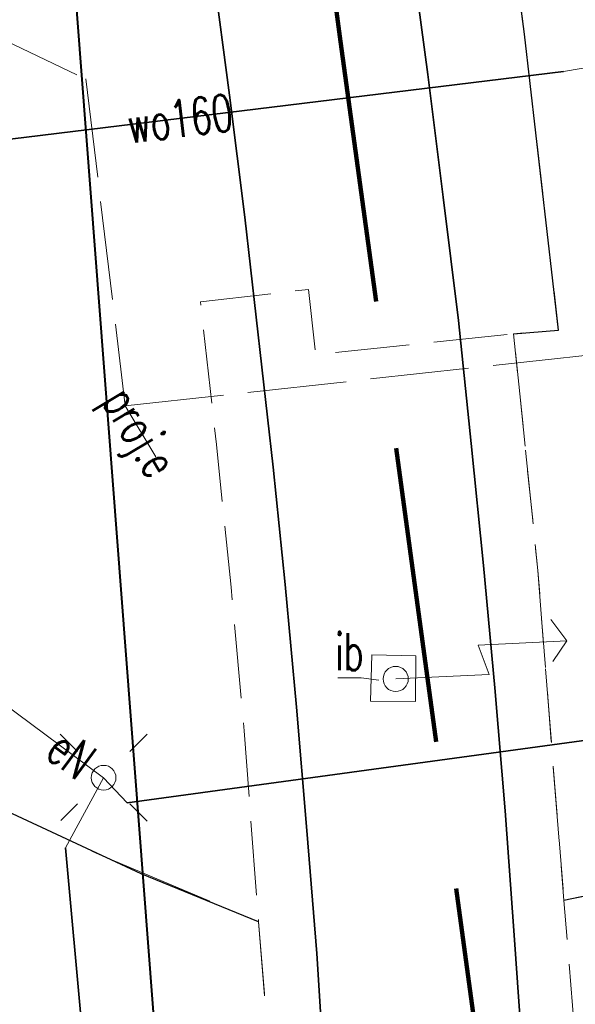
# Model space of a CAD drawing. Header units: metres. Extents: x 6567444 to 13135881, y 5574237 to 11149086.
# Tile 15 of 212: x 6567846 to 6567857, y 5574359 to 5574379. Entities that reach past the tile are written whole.
import ezdxf
from ezdxf.enums import TextEntityAlignment as Align

# ---------------------------------------------------------------- set-up
doc = ezdxf.new("R2010")
doc.units = ezdxf.units.M
for name, pattern in [('_MDCP$0$2.0_1.0', [3, 2, -1]), ('_MDCP$0$L_0_04', [1.5, 1, -0.5]), ('_MDCP$0$L_2_50', [2.5, 2, -0.5]), ('_MDCP$1$L_0_06', [2, 1.5, -0.5]), ('GE.I.6640.1.468.2024_MDCP_dodatkowe pomiary_12.03.2026$0$2.0_1.0', [3, 2, -1]), ('GE.I.6640.1.468.2024_MDCP_dodatkowe pomiary_12.03.2026$0$L_0_04', [1.5, 1, -0.5]), ('GE.I.6640.1.468.2024_MDCP_dodatkowe pomiary_12.03.2026$0$L_0_06', [2, 1.5, -0.5]), ('GE.I.6640.1.468.2024_MDCP_dodatkowe pomiary_12.03.2026$0$L_2_50', [2.5, 2, -0.5])]:
    doc.linetypes.add(name, pattern=pattern)
for name, color, linetype, lineweight in [('_MDCP$0$GES_InneUrzadzeniaTowarzyszace_P', 7, 'Continuous', 18), ('_MDCP$0$GES_PrzewodElektroenergetyczny', 1, 'Continuous', 18), ('_MDCP$0$GES_PrzewodElektroenergetyczny_Projektowany', 7, 'Continuous', 18), ('_MDCP$0$GES_UrzadzeniaSiecElektroenergetyczna_P', 7, 'Continuous', 18), ('_MDCP$0$GES_UrzadzeniaTowarzyszczaceLiniowe', 7, 'Continuous', 18), ('_MDCP$0$MP_LINIE_REGULAC', 135, 'Continuous', 40), ('_MDCP$0$OT_Budowle', 7, 'Continuous', 18), ('_MDCP$0$OT_Komunikacja', 7, 'Continuous', 18), ('_MDCP$0$Z_ZAKRES', 214, 'Continuous', 90), ('_MDCP$1$GES_PrzewodWodociagowy', 5, 'Continuous', 18), ('GE.I.6640.1.468.2024_MDCP_dodatkowe pomiary_12.03.2026$0$GES_InneUrzadzeniaTowarzyszace_P', 7, 'Continuous', 18), ('GE.I.6640.1.468.2024_MDCP_dodatkowe pomiary_12.03.2026$0$GES_PrzewodElektroenergetyczny', 1, 'Continuous', 18), ('GE.I.6640.1.468.2024_MDCP_dodatkowe pomiary_12.03.2026$0$GES_PrzewodElektroenergetyczny_Projektowany', 7, 'Continuous', 18), ('GE.I.6640.1.468.2024_MDCP_dodatkowe pomiary_12.03.2026$0$GES_PrzewodWodociagowy', 5, 'Continuous', 18), ('GE.I.6640.1.468.2024_MDCP_dodatkowe pomiary_12.03.2026$0$GES_UrzadzeniaSiecElektroenergetyczna_P', 7, 'Continuous', 18), ('GE.I.6640.1.468.2024_MDCP_dodatkowe pomiary_12.03.2026$0$GES_UrzadzeniaTowarzyszczaceLiniowe', 7, 'Continuous', 18), ('GE.I.6640.1.468.2024_MDCP_dodatkowe pomiary_12.03.2026$0$MP_LINIE_REGULAC', 135, 'Continuous', 40), ('GE.I.6640.1.468.2024_MDCP_dodatkowe pomiary_12.03.2026$0$OT_Budowle', 7, 'Continuous', 18), ('GE.I.6640.1.468.2024_MDCP_dodatkowe pomiary_12.03.2026$0$OT_Komunikacja', 7, 'Continuous', 18), ('GE.I.6640.1.468.2024_MDCP_dodatkowe pomiary_12.03.2026$0$Z_ZAKRES', 214, 'Continuous', 90)]:
    doc.layers.add(name, color=color, linetype=linetype, lineweight=lineweight)
doc.layers.add('FORMA - Arch 01 - PZT 1 Strefy', color=7, linetype='Continuous')
doc.styles.add('_MDCP$0$STANDARD', font='simplex.shx')
doc.styles.add('GE.I.6640.1.468.2024_MDCP_dodatkowe pomiary_12.03.2026$0$STANDARD', font='simplex.shx')
doc.linetypes.add('_MDCP$0$MPNLZ', pattern='A,6,-2,[35,msgB.shx,S=0.016,R=0,X=-1,Y=0],6', length=14)
doc.linetypes.add('GE.I.6640.1.468.2024_MDCP_dodatkowe pomiary_12.03.2026$0$MPNLZ', pattern='A,6,-2,[35,msgB.shx,S=0.016,R=0,X=-1,Y=0],6', length=14)

# ---------------------------------------------------------------- blocks, each defined once
blk = doc.blocks.new('_MDCP$0$other_SUPY')
at = {"color": 0, "linetype": 'Continuous', "lineweight": 18, "flags": 128}
for points in [[(-1.2, 7), (-2.1, 6.4)], [(0, 0), (0, 3.8), (-1.2, 3.4), (-1.2, 7)], [(-1.2, 7), (-0.4, 6.4)]]:
    blk.add_lwpolyline(points, dxfattribs=at)
at = {"color": 0, "linetype": 'Continuous', "lineweight": 18}
blk.add_circle((0, 0), 0.51, dxfattribs=at)
blk = doc.blocks.new('_MDCP$0$other_SUEO')
at = {"color": 0, "linetype": 'Continuous', "lineweight": 18, "flags": 128}
for points in [[(-1.06, 1.06), (-1.76, 1.76)], [(1.76, 1.76), (1.06, 1.06)], [(-1.74, -1.74), (-1.06, -1.06)], [(1.06, -1.06), (1.76, -1.76)]]:
    blk.add_lwpolyline(points, dxfattribs=at)
at = {"color": 0, "linetype": 'Continuous', "lineweight": 18}
blk.add_circle((0, 0), 0.5, dxfattribs=at)
blk = doc.blocks.new('_MDCP')
at = {"layer": '_MDCP$0$GES_PrzewodElektroenergetyczny', "color": 1, "linetype": 'Continuous', "lineweight": 18, "flags": 128}
blk.add_lwpolyline([(6567865.43, 5574365.71), (6567863.36, 5574365.39), (6567848.26, 5574363.33), (6567847.78, 5574363.84), (6567832, 5574375.56)], dxfattribs=at)
at = {"layer": '_MDCP$0$GES_PrzewodElektroenergetyczny', "color": 1, "linetype": 'Continuous', "lineweight": 18}
blk.add_lwpolyline([(6567847.78, 5574363.84), (6567847.01, 5574362.42), (6567849.008, 5574340.484)], dxfattribs=at)
at = {"layer": '_MDCP$0$GES_PrzewodElektroenergetyczny_Projektowany', "color": 1, "linetype": '_MDCP$0$L_2_50', "lineweight": 18}
blk.add_lwpolyline([(6567838.66, 5574382.16), (6567847.42, 5574377.99), (6567848.22, 5574371.37), (6567858.26, 5574372.47), (6567858.75, 5574367.2), (6567862.48, 5574363.96), (6567865.16, 5574346.93), (6567862.035, 5574342.183)], dxfattribs=at)
at = {"layer": '_MDCP$0$GES_PrzewodElektroenergetyczny_Projektowany', "color": 1, "linetype": '_MDCP$0$L_2_50', "lineweight": 18, "flags": 128}
blk.add_lwpolyline([(6567848.22, 5574371.37), (6567848.84, 5574370.34)], dxfattribs=at)
at = {"layer": '_MDCP$0$GES_UrzadzeniaTowarzyszczaceLiniowe', "color": 7, "linetype": 'Continuous', "lineweight": 35}
for points in [[(6567857.1, 5574378.14), (6567833.78, 5574375.29), (6567827.542, 5574374.609)], [(6567847.01, 5574362.42), (6567849.008, 5574340.484)]]:
    blk.add_lwpolyline(points, dxfattribs=at)
at = {"layer": '_MDCP$0$GES_UrzadzeniaTowarzyszczaceLiniowe', "color": 7, "linetype": 'Continuous', "lineweight": 35, "flags": 128}
blk.add_lwpolyline([(6567863.36, 5574365.39), (6567848.26, 5574363.33)], dxfattribs=at)
at = {"layer": '_MDCP$0$MP_LINIE_REGULAC', "linetype": '_MDCP$0$MPNLZ', "flags": 128}
blk.add_lwpolyline([(6567850.203, 5574340.64), (6567845.014, 5574408.349), (6567815.314, 5574531.714), (6567826.921, 5574548.2), (6567848.668, 5574553.025)], dxfattribs=at)
at = {"layer": '_MDCP$0$OT_Budowle', "color": 7, "linetype": 'Continuous', "lineweight": 18, "flags": 128}
blk.add_lwpolyline([(6567854.11, 5574366.31), (6567854.1, 5574365.38), (6567853.19, 5574365.39), (6567853.22, 5574366.33)], close=True, dxfattribs=at)
at = {"layer": '_MDCP$0$OT_Budowle', "color": 7, "linetype": 'Continuous', "lineweight": 15}
blk.add_lwpolyline([(6567853.358, 5574365.816), (6567853, 5574365.865), (6567852.528, 5574365.865)], dxfattribs=at)
at = {"layer": '_MDCP$0$OT_Komunikacja', "color": 7, "linetype": 'Continuous', "lineweight": 25, "flags": 128}
for points in [[(6567856.09, 5574372.83), (6567857, 5574372.9), (6567856.31, 5574378.9), (6567855.79, 5574382.87), (6567855.18, 5574386.83), (6567854.51, 5574390.76), (6567853.78, 5574394.71), (6567853.05, 5574398.63), (6567852.19, 5574402.6), (6567849.76, 5574413.26), (6567845.96, 5574431.22), (6567840.92, 5574450.67), (6567838.96, 5574456.25)], [(6567894.891, 5574371.274), (6567878.894, 5574366.917), (6567867.949, 5574363.87), (6567863.154, 5574362.61), (6567857.11, 5574361.35)], [(6567850.92, 5574360.92), (6567848.54, 5574361.89), (6567845.73, 5574363.2), (6567844, 5574364.26), (6567842.76, 5574365.31), (6567841.8, 5574366.55)]]:
    blk.add_lwpolyline(points, dxfattribs=at)
at = {"layer": '_MDCP$0$OT_Komunikacja', "color": 7, "linetype": 'Continuous', "lineweight": 35}
for points in [[(6567821.69, 5574506.72), (6567844.97, 5574407.21), (6567845.53, 5574404.75), (6567846.07, 5574402.32), (6567847.1, 5574397.41), (6567847.57, 5574394.98), (6567847.771, 5574393.56), (6567848.45, 5574390.06), (6567848.87, 5574387.58), (6567849.27, 5574385.1), (6567849.64, 5574382.63), (6567850, 5574380.17), (6567850.33, 5574377.66), (6567850.64, 5574375.19), (6567851.22, 5574370.13), (6567851.46, 5574367.75), (6567851.69, 5574365.27), (6567851.9, 5574362.77), (6567852.1, 5574360.28), (6567852.26, 5574357.8)], [(6567825.64, 5574507.36), (6567848.98, 5574407.6), (6567849.55, 5574405.16), (6567850.09, 5574402.71), (6567850.6, 5574400.27), (6567851.1, 5574397.82), (6567851.58, 5574395.37), (6567852.04, 5574392.91), (6567852.48, 5574390.43), (6567852.89, 5574387.97), (6567853.29, 5574385.49), (6567853.67, 5574383.03), (6567854.02, 5574380.55), (6567854.35, 5574378.08), (6567854.66, 5574375.6), (6567854.97, 5574373.1), (6567855.23, 5574370.61), (6567855.48, 5574368.14), (6567855.71, 5574365.66), (6567855.92, 5574363.17), (6567856.1, 5574360.65), (6567856.28, 5574358.16)]]:
    blk.add_lwpolyline(points, dxfattribs=at)
at = {"layer": '_MDCP$0$OT_Komunikacja', "color": 7, "linetype": '_MDCP$0$L_0_04', "lineweight": 18, "flags": 128}
blk.add_lwpolyline([(6567947.515, 5574455.698), (6567948.396, 5574450.424), (6567948.648, 5574448.732), (6567948.975, 5574446.476), (6567949.265, 5574444.281), (6567949.478, 5574440.508), (6567949.478, 5574438.827), (6567949.548, 5574436.345), (6567949.466, 5574434.494), (6567949.331, 5574431.506), (6567949.013, 5574428.567), (6567948.397, 5574424.452), (6567947.845, 5574421.592), (6567946.958, 5574417.848), (6567946.194, 5574415.206), (6567944.955, 5574411.463), (6567944.22, 5574409.565), (6567943.335, 5574407.431), (6567941.896, 5574404.446), (6567940.723, 5574402.331), (6567939.781, 5574400.677), (6567938.516, 5574398.665), (6567936.744, 5574396.084), (6567934.465, 5574393.243), (6567932.327, 5574390.844), (6567928.971, 5574387.543), (6567926.7, 5574385.54), (6567925.032, 5574384.195), (6567923.337, 5574382.935), (6567920.797, 5574381.179), (6567917.606, 5574379.366), (6567914.527, 5574377.737), (6567911.816, 5574376.502), (6567909.558, 5574375.579), (6567907.269, 5574374.816), (6567903.606, 5574373.672), (6567899.382, 5574372.528), (6567894.891, 5574371.274), (6567878.894, 5574366.917), (6567867.949, 5574363.87), (6567863.154, 5574362.61), (6567857.11, 5574361.35), (6567856.863, 5574364.456), (6567856.582, 5574368.039), (6567856.09, 5574372.83), (6567857, 5574372.9), (6567856.31, 5574378.9), (6567855.79, 5574382.87), (6567855.18, 5574386.83), (6567854.51, 5574390.76), (6567853.78, 5574394.71), (6567853.05, 5574398.63), (6567852.19, 5574402.6), (6567849.76, 5574413.26), (6567849.89, 5574414.22), (6567851.83, 5574414.67), (6567851.37, 5574416.66), (6567854.58, 5574417.42), (6567850.88, 5574432.39), (6567845.96, 5574431.22), (6567840.92, 5574450.67), (6567838.96, 5574456.25), (6567831.07, 5574490.06), (6567830.27, 5574495.98), (6567829, 5574501.83), (6567827.92, 5574506.7), (6567826.86, 5574511.56), (6567826.08, 5574515.52), (6567825.4, 5574519.47), (6567824.95, 5574522.44), (6567824.5, 5574526.43), (6567824.25, 5574529.43), (6567824.08, 5574532.42), (6567824.01, 5574536.4), (6567824.25, 5574539.41), (6567825.44, 5574545.29), (6567826.09, 5574547.18), (6567826.92, 5574548.98), (6567827.87, 5574550.71), (6567829, 5574552.37), (6567849.24, 5574556.86), (6567847.84, 5574562.43), (6567850.42, 5574563.07), (6567851, 5574562.82), (6567857.08, 5574558.64), (6567878.36, 5574563.51), (6567907.32, 5574570.28), (6567907.73, 5574567.88), (6567878.94, 5574561.2), (6567857.62, 5574556.33), (6567833.07, 5574550.68), (6567832.17, 5574550.48), (6567830.79, 5574549.8), (6567829.67, 5574548.79), (6567828.68, 5574547.02), (6567827.68, 5574544.22), (6567827.06, 5574541.37), (6567826.61, 5574538.33), (6567826.47, 5574535.3), (6567826.62, 5574531.27), (6567826.93, 5574527.32), (6567827.29, 5574523.8), (6567827.81, 5574520.34), (6567828.64, 5574515.44), (6567829.22, 5574512.47), (6567831.34, 5574502.7), (6567832, 5574502.04), (6567832.86, 5574501.86), (6567835.48, 5574490.39), (6567838.69, 5574476.72), (6567840.94, 5574477.22), (6567842.1, 5574472.29), (6567839.84, 5574471.76), (6567843.24, 5574457.14), (6567846.41, 5574443.89), (6567846.82, 5574442.27), (6567847.04, 5574441.61), (6567847.42, 5574441.08), (6567847.97, 5574440.71), (6567848.63, 5574440.56), (6567849.32, 5574440.61), (6567851.19, 5574441.04), (6567854.02, 5574429.39), (6567857.72, 5574414.07), (6567855.38, 5574413.53), (6567854.43, 5574412.7), (6567853.63, 5574411.68), (6567853.17, 5574410.72), (6567853.12, 5574409.71), (6567854.26, 5574404.84), (6567855.51, 5574399), (6567857.01, 5574391.2), (6567857.79, 5574386.18), (6567858.35, 5574382.21), (6567859.02, 5574377.27), (6567859.909, 5574368.887), (6567860.055, 5574367.78), (6567860.402, 5574366.895), (6567861.348, 5574365.757), (6567862.743, 5574365.112), (6567863.812, 5574364.983), (6567864.873, 5574365.082), (6567875.385, 5574368.045), (6567887.169, 5574371.344), (6567894.86, 5574373.433), (6567904.193, 5574375.979), (6567909.986, 5574377.842), (6567913.714, 5574379.575), (6567916.29, 5574380.93), (6567919.833, 5574382.929), (6567921.94, 5574384.465), (6567924.837, 5574386.597), (6567926.974, 5574388.488), (6567928.91, 5574390.273), (6567932.797, 5574394.443), (6567936.263, 5574399.014), (6567938.789, 5574403.047), (6567940.719, 5574406.619), (6567942.6, 5574410.97), (6567944.237, 5574415.951), (6567945.095, 5574418.932), (6567946.005, 5574422.667), (6567946.916, 5574428.255), (6567947.357, 5574433.537), (6567947.446, 5574438.626), (6567947.184, 5574444.294), (6567946.685, 5574448.233), (6567946.054, 5574452.175), (6567945.029, 5574458.386), (6567942.856, 5574469.729), (6567945.871, 5574465.435)], close=True, dxfattribs=at)
at = {"layer": '_MDCP$0$OT_Komunikacja', "color": 7, "linetype": '_MDCP$1$L_0_06', "lineweight": 18}
blk.add_lwpolyline([(6567817.142, 5574457.023), (6567819.924, 5574445.478), (6567821.705, 5574438.078), (6567824.37, 5574426.61), (6567825.318, 5574422.062), (6567826.252, 5574417.257), (6567827.277, 5574410.583), (6567828.114, 5574405.156), (6567829.154, 5574397.295), (6567830.088, 5574389.183), (6567830.723, 5574381.004), (6567831.569, 5574370.079), (6567831.824, 5574366.948), (6567841.8, 5574366.55), (6567842.76, 5574365.31), (6567844, 5574364.26), (6567845.73, 5574363.2), (6567847.691, 5574362.286), (6567848.554, 5574361.921), (6567850.92, 5574360.92), (6567851.08, 5574358.976)], dxfattribs=at)
at = {"layer": '_MDCP$0$OT_Komunikacja', "color": 7, "linetype": '_MDCP$1$L_0_06', "lineweight": 18, "flags": 128}
blk.add_lwpolyline([(6567856.582, 5574368.039), (6567856.863, 5574364.456), (6567857.11, 5574361.35), (6567857.403, 5574357.729), (6567857.648, 5574352.63), (6567857.878, 5574345.927), (6567857.957, 5574342.944), (6567855.759, 5574342.908), (6567853.93, 5574342.88), (6567853.946, 5574340.881), (6567851.749, 5574340.85), (6567851.69, 5574342.82), (6567851.7, 5574344.436), (6567851.635, 5574347.338), (6567851.541, 5574350.26), (6567851.413, 5574353.167), (6567851.26, 5574356.07), (6567851.08, 5574358.976), (6567850.92, 5574360.92), (6567850.628, 5574364.79), (6567850.365, 5574367.7), (6567850.066, 5574370.585), (6567849.745, 5574373.479), (6567851.93, 5574373.729), (6567852.08, 5574372.41), (6567856.09, 5574372.83)], close=True, dxfattribs=at)
at = {"layer": '_MDCP$0$Z_ZAKRES', "linetype": '_MDCP$0$2.0_1.0', "lineweight": 140, "ltscale": 3}
blk.add_lwpolyline([(6567820.407, 5574555.719), (6567847.232, 5574561.997), (6567929.356, 5574581.206), (6567956.443, 5574443.911), (6567955.827, 5574425.481), (6567951.015, 5574407.07), (6567933.777, 5574381.866), (6567907.312, 5574367.318), (6567855.739, 5574355.65), (6567852.582, 5574378.747), (6567848.105, 5574411.572), (6567841.693, 5574438.994), (6567818.946, 5574517.253)], close=True, dxfattribs=at)
at = {"layer": '_MDCP$1$GES_PrzewodWodociagowy', "color": 5, "linetype": 'Continuous', "lineweight": 18}
blk.add_lwpolyline([(6567827.542, 5574374.609), (6567833.78, 5574375.29), (6567857.1, 5574378.14), (6567861.43, 5574378.88), (6567863.07, 5574372.06), (6567864.41, 5574365.71), (6567864.76, 5574364.5), (6567864.96, 5574363.98), (6567869.44, 5574345.36)], dxfattribs=at)
at = {"layer": '_MDCP$0$GES_InneUrzadzeniaTowarzyszace_P', "linetype": 'Continuous', "xscale": 0.4999999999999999, "yscale": 0.4999999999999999, "zscale": 0.4999999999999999, "rotation": 272.7942842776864}
blk.add_blockref('_MDCP$0$other_SUPY', (6567853.7, 5574365.84), dxfattribs=at)
at = {"layer": '_MDCP$0$GES_UrzadzeniaSiecElektroenergetyczna_P', "linetype": 'Continuous', "xscale": 0.5, "yscale": 0.5, "zscale": 0.5}
blk.add_blockref('_MDCP$0$other_SUEO', (6567847.78, 5574363.84), dxfattribs=at)
at = {"layer": '_MDCP$0$GES_PrzewodElektroenergetyczny', "color": 1, "lineweight": 15, "style": '_MDCP$0$STANDARD', "width": 0.66}
blk.add_text('eN', height=0.75, rotation=-36.6, dxfattribs=at).set_placement((6567847.129, 5574364.323), align=Align.MIDDLE_CENTER)
at = {"layer": '_MDCP$0$GES_PrzewodElektroenergetyczny_Projektowany', "color": 1, "lineweight": 15, "style": '_MDCP$0$STANDARD', "width": 0.66}
blk.add_text('proj.e', height=0.75, rotation=-59, dxfattribs=at).set_placement((6567848.53, 5574370.855), align=Align.MIDDLE_CENTER)
at = {"layer": '_MDCP$0$OT_Budowle', "color": 7, "lineweight": 15, "style": '_MDCP$0$STANDARD', "width": 0.66}
blk.add_text('ib', height=0.75, dxfattribs=at).set_placement((6567852.764, 5574366.39), align=Align.MIDDLE_CENTER)
at = {"layer": '_MDCP$1$GES_PrzewodWodociagowy', "color": 5, "lineweight": 15, "style": '_MDCP$0$STANDARD', "width": 0.66}
blk.add_text('wo160', height=0.75, rotation=-353, dxfattribs=at).set_placement((6567849.324, 5574377.19), align=Align.MIDDLE_CENTER)
blk = doc.blocks.new('GE.I.6640.1.468.2024_MDCP_dodatkowe pomiary_12.03.2026$0$other_SUPY')
at = {"color": 0, "linetype": 'Continuous', "lineweight": 18, "flags": 128}
for points in [[(-1.2, 7), (-2.1, 6.4)], [(0, 0), (0, 3.8), (-1.2, 3.4), (-1.2, 7)], [(-1.2, 7), (-0.4, 6.4)]]:
    blk.add_lwpolyline(points, dxfattribs=at)
at = {"color": 0, "linetype": 'Continuous', "lineweight": 18}
blk.add_circle((0, 0), 0.51, dxfattribs=at)
blk = doc.blocks.new('GE.I.6640.1.468.2024_MDCP_dodatkowe pomiary_12.03.2026$0$other_SUEO')
at = {"color": 0, "linetype": 'Continuous', "lineweight": 18, "flags": 128}
for points in [[(-1.06, 1.06), (-1.76, 1.76)], [(1.76, 1.76), (1.06, 1.06)], [(-1.74, -1.74), (-1.06, -1.06)], [(1.06, -1.06), (1.76, -1.76)]]:
    blk.add_lwpolyline(points, dxfattribs=at)
at = {"color": 0, "linetype": 'Continuous', "lineweight": 18}
blk.add_circle((0, 0), 0.5, dxfattribs=at)
blk = doc.blocks.new('GE.I.6640.1.468.2024_MDCP_dodatkowe pomiary_12.03.2026')
at = {"layer": 'GE.I.6640.1.468.2024_MDCP_dodatkowe pomiary_12.03.2026$0$GES_PrzewodElektroenergetyczny', "color": 1, "linetype": 'Continuous', "lineweight": 18, "flags": 128}
blk.add_lwpolyline([(6567865.43, 5574365.71), (6567863.36, 5574365.39), (6567848.26, 5574363.33), (6567847.78, 5574363.84), (6567832, 5574375.56)], dxfattribs=at)
at = {"layer": 'GE.I.6640.1.468.2024_MDCP_dodatkowe pomiary_12.03.2026$0$GES_PrzewodElektroenergetyczny', "color": 1, "linetype": 'Continuous', "lineweight": 18}
blk.add_lwpolyline([(6567847.78, 5574363.84), (6567847.01, 5574362.42), (6567849.008, 5574340.484)], dxfattribs=at)
at = {"layer": 'GE.I.6640.1.468.2024_MDCP_dodatkowe pomiary_12.03.2026$0$GES_PrzewodElektroenergetyczny_Projektowany', "color": 1, "linetype": 'GE.I.6640.1.468.2024_MDCP_dodatkowe pomiary_12.03.2026$0$L_2_50', "lineweight": 18}
blk.add_lwpolyline([(6567838.66, 5574382.16), (6567847.42, 5574377.99), (6567848.22, 5574371.37), (6567858.26, 5574372.47), (6567858.75, 5574367.2), (6567862.48, 5574363.96), (6567865.16, 5574346.93), (6567862.035, 5574342.183)], dxfattribs=at)
at = {"layer": 'GE.I.6640.1.468.2024_MDCP_dodatkowe pomiary_12.03.2026$0$GES_PrzewodElektroenergetyczny_Projektowany', "color": 1, "linetype": 'GE.I.6640.1.468.2024_MDCP_dodatkowe pomiary_12.03.2026$0$L_2_50', "lineweight": 18, "flags": 128}
blk.add_lwpolyline([(6567848.22, 5574371.37), (6567848.84, 5574370.34)], dxfattribs=at)
at = {"layer": 'GE.I.6640.1.468.2024_MDCP_dodatkowe pomiary_12.03.2026$0$GES_PrzewodWodociagowy', "color": 5, "linetype": 'Continuous', "lineweight": 18}
blk.add_lwpolyline([(6567827.542, 5574374.609), (6567833.78, 5574375.29), (6567857.1, 5574378.14), (6567861.43, 5574378.88), (6567863.07, 5574372.06), (6567864.41, 5574365.71), (6567864.76, 5574364.5), (6567864.96, 5574363.98), (6567869.44, 5574345.36)], dxfattribs=at)
at = {"layer": 'GE.I.6640.1.468.2024_MDCP_dodatkowe pomiary_12.03.2026$0$GES_UrzadzeniaTowarzyszczaceLiniowe', "color": 7, "linetype": 'Continuous', "lineweight": 35}
for points in [[(6567857.1, 5574378.14), (6567833.78, 5574375.29), (6567827.542, 5574374.609)], [(6567847.01, 5574362.42), (6567849.008, 5574340.484)]]:
    blk.add_lwpolyline(points, dxfattribs=at)
at = {"layer": 'GE.I.6640.1.468.2024_MDCP_dodatkowe pomiary_12.03.2026$0$GES_UrzadzeniaTowarzyszczaceLiniowe', "color": 7, "linetype": 'Continuous', "lineweight": 35, "flags": 128}
blk.add_lwpolyline([(6567863.36, 5574365.39), (6567848.26, 5574363.33)], dxfattribs=at)
at = {"layer": 'GE.I.6640.1.468.2024_MDCP_dodatkowe pomiary_12.03.2026$0$MP_LINIE_REGULAC', "linetype": 'GE.I.6640.1.468.2024_MDCP_dodatkowe pomiary_12.03.2026$0$MPNLZ', "flags": 128}
blk.add_lwpolyline([(6567850.203, 5574340.64), (6567845.014, 5574408.349), (6567815.314, 5574531.714), (6567826.921, 5574548.2), (6567848.668, 5574553.025)], dxfattribs=at)
at = {"layer": 'GE.I.6640.1.468.2024_MDCP_dodatkowe pomiary_12.03.2026$0$OT_Budowle', "color": 7, "linetype": 'Continuous', "lineweight": 18, "flags": 128}
blk.add_lwpolyline([(6567854.11, 5574366.31), (6567854.1, 5574365.38), (6567853.19, 5574365.39), (6567853.22, 5574366.33)], close=True, dxfattribs=at)
at = {"layer": 'GE.I.6640.1.468.2024_MDCP_dodatkowe pomiary_12.03.2026$0$OT_Budowle', "color": 7, "linetype": 'Continuous', "lineweight": 15}
blk.add_lwpolyline([(6567853.358, 5574365.816), (6567853, 5574365.865), (6567852.528, 5574365.865)], dxfattribs=at)
at = {"layer": 'GE.I.6640.1.468.2024_MDCP_dodatkowe pomiary_12.03.2026$0$OT_Komunikacja', "color": 7, "linetype": 'Continuous', "lineweight": 25, "flags": 128}
for points in [[(6567856.09, 5574372.83), (6567857, 5574372.9), (6567856.31, 5574378.9), (6567855.79, 5574382.87), (6567855.18, 5574386.83), (6567854.51, 5574390.76), (6567853.78, 5574394.71), (6567853.05, 5574398.63), (6567852.19, 5574402.6), (6567849.76, 5574413.26), (6567845.96, 5574431.22), (6567840.92, 5574450.67), (6567838.96, 5574456.25)], [(6567894.891, 5574371.274), (6567878.894, 5574366.917), (6567867.949, 5574363.87), (6567863.154, 5574362.61), (6567857.11, 5574361.35)], [(6567850.92, 5574360.92), (6567848.54, 5574361.89), (6567845.73, 5574363.2), (6567844, 5574364.26), (6567842.76, 5574365.31), (6567841.8, 5574366.55)]]:
    blk.add_lwpolyline(points, dxfattribs=at)
at = {"layer": 'GE.I.6640.1.468.2024_MDCP_dodatkowe pomiary_12.03.2026$0$OT_Komunikacja', "color": 7, "linetype": 'Continuous', "lineweight": 35}
for points in [[(6567821.69, 5574506.72), (6567844.97, 5574407.21), (6567845.53, 5574404.75), (6567846.07, 5574402.32), (6567847.1, 5574397.41), (6567847.57, 5574394.98), (6567847.771, 5574393.56), (6567848.45, 5574390.06), (6567848.87, 5574387.58), (6567849.27, 5574385.1), (6567849.64, 5574382.63), (6567850, 5574380.17), (6567850.33, 5574377.66), (6567850.64, 5574375.19), (6567851.22, 5574370.13), (6567851.46, 5574367.75), (6567851.69, 5574365.27), (6567851.9, 5574362.77), (6567852.1, 5574360.28), (6567852.26, 5574357.8)], [(6567825.64, 5574507.36), (6567848.98, 5574407.6), (6567849.55, 5574405.16), (6567850.09, 5574402.71), (6567850.6, 5574400.27), (6567851.1, 5574397.82), (6567851.58, 5574395.37), (6567852.04, 5574392.91), (6567852.48, 5574390.43), (6567852.89, 5574387.97), (6567853.29, 5574385.49), (6567853.67, 5574383.03), (6567854.02, 5574380.55), (6567854.35, 5574378.08), (6567854.66, 5574375.6), (6567854.97, 5574373.1), (6567855.23, 5574370.61), (6567855.48, 5574368.14), (6567855.71, 5574365.66), (6567855.92, 5574363.17), (6567856.1, 5574360.65), (6567856.28, 5574358.16)]]:
    blk.add_lwpolyline(points, dxfattribs=at)
at = {"layer": 'GE.I.6640.1.468.2024_MDCP_dodatkowe pomiary_12.03.2026$0$OT_Komunikacja', "color": 7, "linetype": 'GE.I.6640.1.468.2024_MDCP_dodatkowe pomiary_12.03.2026$0$L_0_04', "lineweight": 18, "flags": 128}
blk.add_lwpolyline([(6567947.515, 5574455.698), (6567948.396, 5574450.424), (6567948.648, 5574448.732), (6567948.975, 5574446.476), (6567949.265, 5574444.281), (6567949.478, 5574440.508), (6567949.478, 5574438.827), (6567949.548, 5574436.345), (6567949.466, 5574434.494), (6567949.331, 5574431.506), (6567949.013, 5574428.567), (6567948.397, 5574424.452), (6567947.845, 5574421.592), (6567946.958, 5574417.848), (6567946.194, 5574415.206), (6567944.955, 5574411.463), (6567944.22, 5574409.565), (6567943.335, 5574407.431), (6567941.896, 5574404.446), (6567940.723, 5574402.331), (6567939.781, 5574400.677), (6567938.516, 5574398.665), (6567936.744, 5574396.084), (6567934.465, 5574393.243), (6567932.327, 5574390.844), (6567928.971, 5574387.543), (6567926.7, 5574385.54), (6567925.032, 5574384.195), (6567923.337, 5574382.935), (6567920.797, 5574381.179), (6567917.606, 5574379.366), (6567914.527, 5574377.737), (6567911.816, 5574376.502), (6567909.558, 5574375.579), (6567907.269, 5574374.816), (6567903.606, 5574373.672), (6567899.382, 5574372.528), (6567894.891, 5574371.274), (6567878.894, 5574366.917), (6567867.949, 5574363.87), (6567863.154, 5574362.61), (6567857.11, 5574361.35), (6567856.863, 5574364.456), (6567856.582, 5574368.039), (6567856.09, 5574372.83), (6567857, 5574372.9), (6567856.31, 5574378.9), (6567855.79, 5574382.87), (6567855.18, 5574386.83), (6567854.51, 5574390.76), (6567853.78, 5574394.71), (6567853.05, 5574398.63), (6567852.19, 5574402.6), (6567849.76, 5574413.26), (6567849.89, 5574414.22), (6567851.83, 5574414.67), (6567851.37, 5574416.66), (6567854.58, 5574417.42), (6567850.88, 5574432.39), (6567845.96, 5574431.22), (6567840.92, 5574450.67), (6567838.96, 5574456.25), (6567831.07, 5574490.06), (6567830.27, 5574495.98), (6567829, 5574501.83), (6567827.92, 5574506.7), (6567826.86, 5574511.56), (6567826.08, 5574515.52), (6567825.4, 5574519.47), (6567824.95, 5574522.44), (6567824.5, 5574526.43), (6567824.25, 5574529.43), (6567824.08, 5574532.42), (6567824.01, 5574536.4), (6567824.25, 5574539.41), (6567825.44, 5574545.29), (6567826.09, 5574547.18), (6567826.92, 5574548.98), (6567827.87, 5574550.71), (6567829, 5574552.37), (6567849.24, 5574556.86), (6567847.84, 5574562.43), (6567850.42, 5574563.07), (6567851, 5574562.82), (6567857.08, 5574558.64), (6567878.36, 5574563.51), (6567907.32, 5574570.28), (6567907.73, 5574567.88), (6567878.94, 5574561.2), (6567857.62, 5574556.33), (6567833.07, 5574550.68), (6567832.17, 5574550.48), (6567830.79, 5574549.8), (6567829.67, 5574548.79), (6567828.68, 5574547.02), (6567827.68, 5574544.22), (6567827.06, 5574541.37), (6567826.61, 5574538.33), (6567826.47, 5574535.3), (6567826.62, 5574531.27), (6567826.93, 5574527.32), (6567827.29, 5574523.8), (6567827.81, 5574520.34), (6567828.64, 5574515.44), (6567829.22, 5574512.47), (6567831.34, 5574502.7), (6567832, 5574502.04), (6567832.86, 5574501.86), (6567835.48, 5574490.39), (6567838.69, 5574476.72), (6567840.94, 5574477.22), (6567842.1, 5574472.29), (6567839.84, 5574471.76), (6567843.24, 5574457.14), (6567846.41, 5574443.89), (6567846.82, 5574442.27), (6567847.04, 5574441.61), (6567847.42, 5574441.08), (6567847.97, 5574440.71), (6567848.63, 5574440.56), (6567849.32, 5574440.61), (6567851.19, 5574441.04), (6567854.02, 5574429.39), (6567857.72, 5574414.07), (6567855.38, 5574413.53), (6567854.43, 5574412.7), (6567853.63, 5574411.68), (6567853.17, 5574410.72), (6567853.12, 5574409.71), (6567854.26, 5574404.84), (6567855.51, 5574399), (6567857.01, 5574391.2), (6567857.79, 5574386.18), (6567858.35, 5574382.21), (6567859.02, 5574377.27), (6567859.909, 5574368.887), (6567860.055, 5574367.78), (6567860.402, 5574366.895), (6567861.348, 5574365.757), (6567862.743, 5574365.112), (6567863.812, 5574364.983), (6567864.873, 5574365.082), (6567875.385, 5574368.045), (6567887.169, 5574371.344), (6567894.86, 5574373.433), (6567904.193, 5574375.979), (6567909.986, 5574377.842), (6567913.714, 5574379.575), (6567916.29, 5574380.93), (6567919.833, 5574382.929), (6567921.94, 5574384.465), (6567924.837, 5574386.597), (6567926.974, 5574388.488), (6567928.91, 5574390.273), (6567932.797, 5574394.443), (6567936.263, 5574399.014), (6567938.789, 5574403.047), (6567940.719, 5574406.619), (6567942.6, 5574410.97), (6567944.237, 5574415.951), (6567945.095, 5574418.932), (6567946.005, 5574422.667), (6567946.916, 5574428.255), (6567947.357, 5574433.537), (6567947.446, 5574438.626), (6567947.184, 5574444.294), (6567946.685, 5574448.233), (6567946.054, 5574452.175), (6567945.029, 5574458.386), (6567942.856, 5574469.729), (6567945.871, 5574465.435)], close=True, dxfattribs=at)
at = {"layer": 'GE.I.6640.1.468.2024_MDCP_dodatkowe pomiary_12.03.2026$0$OT_Komunikacja', "color": 7, "linetype": 'GE.I.6640.1.468.2024_MDCP_dodatkowe pomiary_12.03.2026$0$L_0_06', "lineweight": 18}
blk.add_lwpolyline([(6567817.142, 5574457.023), (6567819.924, 5574445.478), (6567821.705, 5574438.078), (6567824.37, 5574426.61), (6567825.318, 5574422.062), (6567826.252, 5574417.257), (6567827.277, 5574410.583), (6567828.114, 5574405.156), (6567829.154, 5574397.295), (6567830.088, 5574389.183), (6567830.723, 5574381.004), (6567831.569, 5574370.079), (6567831.824, 5574366.948), (6567841.8, 5574366.55), (6567842.76, 5574365.31), (6567844, 5574364.26), (6567845.73, 5574363.2), (6567847.691, 5574362.286), (6567848.554, 5574361.921), (6567850.92, 5574360.92), (6567851.08, 5574358.976)], dxfattribs=at)
at = {"layer": 'GE.I.6640.1.468.2024_MDCP_dodatkowe pomiary_12.03.2026$0$OT_Komunikacja', "color": 7, "linetype": 'GE.I.6640.1.468.2024_MDCP_dodatkowe pomiary_12.03.2026$0$L_0_06', "lineweight": 18, "flags": 128}
blk.add_lwpolyline([(6567856.582, 5574368.039), (6567856.863, 5574364.456), (6567857.11, 5574361.35), (6567857.403, 5574357.729), (6567857.648, 5574352.63), (6567857.878, 5574345.927), (6567857.957, 5574342.944), (6567855.759, 5574342.908), (6567853.93, 5574342.88), (6567853.946, 5574340.881), (6567851.749, 5574340.85), (6567851.69, 5574342.82), (6567851.7, 5574344.436), (6567851.635, 5574347.338), (6567851.541, 5574350.26), (6567851.413, 5574353.167), (6567851.26, 5574356.07), (6567851.08, 5574358.976), (6567850.92, 5574360.92), (6567850.628, 5574364.79), (6567850.365, 5574367.7), (6567850.066, 5574370.585), (6567849.745, 5574373.479), (6567851.93, 5574373.729), (6567852.08, 5574372.41), (6567856.09, 5574372.83)], close=True, dxfattribs=at)
at = {"layer": 'GE.I.6640.1.468.2024_MDCP_dodatkowe pomiary_12.03.2026$0$Z_ZAKRES', "linetype": 'GE.I.6640.1.468.2024_MDCP_dodatkowe pomiary_12.03.2026$0$2.0_1.0', "lineweight": 140, "ltscale": 3}
blk.add_lwpolyline([(6567820.407, 5574555.719), (6567847.232, 5574561.997), (6567929.356, 5574581.206), (6567956.443, 5574443.911), (6567955.827, 5574425.481), (6567951.015, 5574407.07), (6567933.777, 5574381.866), (6567907.312, 5574367.318), (6567855.739, 5574355.65), (6567852.582, 5574378.747), (6567848.105, 5574411.572), (6567841.693, 5574438.994), (6567818.946, 5574517.253)], close=True, dxfattribs=at)
at = {"layer": 'GE.I.6640.1.468.2024_MDCP_dodatkowe pomiary_12.03.2026$0$GES_InneUrzadzeniaTowarzyszace_P', "linetype": 'Continuous', "xscale": 0.4999999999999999, "yscale": 0.4999999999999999, "zscale": 0.4999999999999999, "rotation": 272.7942842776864}
blk.add_blockref('GE.I.6640.1.468.2024_MDCP_dodatkowe pomiary_12.03.2026$0$other_SUPY', (6567853.7, 5574365.84), dxfattribs=at)
at = {"layer": 'GE.I.6640.1.468.2024_MDCP_dodatkowe pomiary_12.03.2026$0$GES_UrzadzeniaSiecElektroenergetyczna_P', "linetype": 'Continuous', "xscale": 0.5, "yscale": 0.5, "zscale": 0.5}
blk.add_blockref('GE.I.6640.1.468.2024_MDCP_dodatkowe pomiary_12.03.2026$0$other_SUEO', (6567847.78, 5574363.84), dxfattribs=at)
at = {"layer": 'GE.I.6640.1.468.2024_MDCP_dodatkowe pomiary_12.03.2026$0$GES_PrzewodElektroenergetyczny', "color": 1, "lineweight": 15, "style": 'GE.I.6640.1.468.2024_MDCP_dodatkowe pomiary_12.03.2026$0$STANDARD', "width": 0.66}
blk.add_text('eN', height=0.75, rotation=-36.6, dxfattribs=at).set_placement((6567847.129, 5574364.323), align=Align.MIDDLE_CENTER)
at = {"layer": 'GE.I.6640.1.468.2024_MDCP_dodatkowe pomiary_12.03.2026$0$GES_PrzewodElektroenergetyczny_Projektowany', "color": 1, "lineweight": 15, "style": 'GE.I.6640.1.468.2024_MDCP_dodatkowe pomiary_12.03.2026$0$STANDARD', "width": 0.66}
blk.add_text('proj.e', height=0.75, rotation=-59, dxfattribs=at).set_placement((6567848.53, 5574370.855), align=Align.MIDDLE_CENTER)
at = {"layer": 'GE.I.6640.1.468.2024_MDCP_dodatkowe pomiary_12.03.2026$0$GES_PrzewodWodociagowy', "color": 5, "lineweight": 15, "style": 'GE.I.6640.1.468.2024_MDCP_dodatkowe pomiary_12.03.2026$0$STANDARD', "width": 0.66}
blk.add_text('wo160', height=0.75, rotation=-353, dxfattribs=at).set_placement((6567849.324, 5574377.19), align=Align.MIDDLE_CENTER)
at = {"layer": 'GE.I.6640.1.468.2024_MDCP_dodatkowe pomiary_12.03.2026$0$OT_Budowle', "color": 7, "lineweight": 15, "style": 'GE.I.6640.1.468.2024_MDCP_dodatkowe pomiary_12.03.2026$0$STANDARD', "width": 0.66}
blk.add_text('ib', height=0.75, dxfattribs=at).set_placement((6567852.764, 5574366.39), align=Align.MIDDLE_CENTER)

msp = doc.modelspace()

# ---------------------------------------------------------------- block references
at = {"layer": 'Defpoints'}
msp.add_blockref('GE.I.6640.1.468.2024_MDCP_dodatkowe pomiary_12.03.2026', (0, 0), dxfattribs=at)

# ---------------------------------------------------------------- next in the draw order: block references
msp.add_blockref('_MDCP', (0, 0))

# ---------------------------------------------------------------- next in the draw order: hatches: boundary and pattern name
at = {"layer": 'FORMA - Arch 01 - PZT 1 Strefy', "linetype": 'Continuous', "lineweight": 0, "true_color": 0x606060}
h = msp.add_hatch(dxfattribs=at)
h.set_pattern_fill('ANSI31', color=251, scale=3, style=0)
h.set_pattern_definition([(45, (0, 0), (-0.265165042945, 0.265165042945), [])])
h.paths.add_polyline_path([(6567871.897, 5574368.332), (6567874.014, 5574368.787), (6567873.643, 5574370.512), (6567903.422, 5574376.912), (6567909.835, 5574380.437), (6567906.331, 5574396.74), (6567901.444, 5574395.69), (6567900.638, 5574399.438, 0.414214), (6567899.925, 5574399.899), (6567899.749, 5574399.861), (6567903.66, 5574381.663), (6567879.003, 5574376.364), (6567879.525, 5574373.939), (6567879.51, 5574373.936), (6567873.199, 5574372.58), (6567872.678, 5574375.004), (6567872.546, 5574374.976), (6567856.579, 5574449.269), (6567867.702, 5574451.66), (6567867.644, 5574451.942), (6567854.542, 5574449.228), (6567857.367, 5574436.081), (6567857.331, 5574436.103), (6567866.955, 5574391.323), (6567867.301, 5574389.716), (6567869.023, 5574381.702), (6567871.013, 5574372.442), (6567871.082, 5574372.125), (6567871.526, 5574370.057)])

doc.saveas('drawing.dxf')
